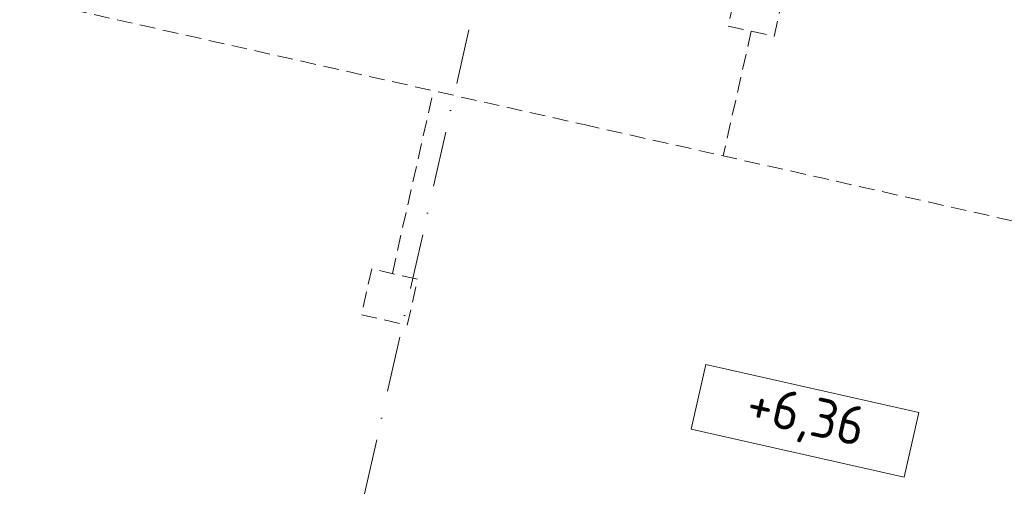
# Model space of a CAD drawing. Header units: millimetres. Extents: x -7218036 to -6881410, y 6117771 to 6219607.
# Tile 19 of 84: x -7176408 to -7170126, y 6137648 to 6140689. Entities that reach past the tile are written whole.
import ezdxf
from ezdxf.enums import TextEntityAlignment as Align

# ---------------------------------------------------------------- set-up
doc = ezdxf.new("R2010")
doc.units = ezdxf.units.MM
doc.header["$MEASUREMENT"] = 0
doc.linetypes.add('Dashed_1', pattern=[150, 100, -50])
doc.linetypes.add('Штрихпунктирная', pattern=[670.277762, 352.777767, -176.388884, 0, -141.111112])
for name, color, linetype, lineweight in [('АР-Отметки высот_новые.АР_Ном._пера__120', 7, 'Continuous', 0), ('АР-Чертеж-Оси_Осевые размеры.АР_Ном._пера__120', 7, 'Continuous', 0), ('ИОС-Шахты и отверстия (перекидка)_Ном._пера__1', 7, 'Continuous', 0), ('ИОС-Шахты и отверстия.АР_Ном._пера__1', 7, 'Continuous', 0)]:
    doc.layers.add(name, color=color, linetype=linetype, lineweight=lineweight)
doc.layers.add('АР-Чертеж-Оси_Осевые размеры.АР', color=7, linetype='Continuous')
doc.styles.add('РЎР“Р•РќР•Р\xa0Р\x98Р\xa0_РЎРўР\x98Р›Р¬_2', font='GOST_Common.ttf')
doc.styles.add('РЎР“Р•РќР•Р\xa0Р\x98Р\xa0_РЎРўР\x98Р›Р¬_3', font='GOTHIC.TTF')

# ---------------------------------------------------------------- blocks, each defined once
blk = doc.blocks.new('Стандартный Маркер Сетки[14]_1', base_point=(-7171413.6, 6150104.3))
at = {"layer": 'АР-Чертеж-Оси_Осевые размеры.АР_Ном._пера__120', "color": 7, "linetype": 'Штрихпунктирная', "lineweight": 0}
blk.add_line((-7171632.8, 6149128.6), (-7176195.3, 6128814.2), dxfattribs=at)
at = {"layer": 'АР-Чертеж-Оси_Осевые размеры.АР_Ном._пера__120', "color": 7, "lineweight": 0, "style": 'РЎР“Р•РќР•Р\xa0Р\x98Р\xa0_РЎРўР\x98Р›Р¬_3'}
blk.add_attdef('AC_MarkerText_1', text='', height=350, rotation=347.34172, dxfattribs=at).set_placement((-7176454, 6127531.7), align=Align.TOP_CENTER)
blk = doc.blocks.new('Стандартный Маркер Сетки[35]_1', base_point=(-7171413.6, 6150104.3))
at = {"layer": 'АР-Чертеж-Оси_Осевые размеры.АР_Ном._пера__120', "color": 7, "linetype": 'Штрихпунктирная', "lineweight": 0}
blk.add_line((-7171632.8, 6149128.6), (-7176195.3, 6128814.2), dxfattribs=at)
at = {"layer": 'АР-Чертеж-Оси_Осевые размеры.АР_Ном._пера__120', "color": 7, "lineweight": 0, "style": 'РЎР“Р•РќР•Р\xa0Р\x98Р\xa0_РЎРўР\x98Р›Р¬_3'}
blk.add_attdef('AC_MarkerText_1', text='', height=350, rotation=347.34172, dxfattribs=at).set_placement((-7176454, 6127531.7), align=Align.TOP_CENTER)

msp = doc.modelspace()

# ---------------------------------------------------------------- linework, layer by layer
at = {"layer": 'АР-Отметки высот_новые.АР_Ном._пера__120', "color": 7, "linetype": 'Continuous', "lineweight": 0, "flags": 128}
msp.add_lwpolyline([(-7172030.8, 6138488.8), (-7170671.6, 6138183.5), (-7170764.4, 6137770.3), (-7172123.6, 6138075.6)], close=True, dxfattribs=at)
at = {"layer": 'ИОС-Шахты и отверстия (перекидка)_Ном._пера__1', "color": 7, "linetype": 'Dashed_1', "lineweight": 0}
for p, q in [((-7179153.2, 6141445), (-7172810.6, 6140020.5)), ((-7171740.8, 6140615.8), (-7171919.5, 6139820.4)), ((-7174030.3, 6139069.6), (-7173768.4, 6140235.6)), ((-7163343.1, 6137894.1), (-7172810.6, 6140020.5))]:
    msp.add_line(p, q, dxfattribs=at)
at = {"layer": 'ИОС-Шахты и отверстия.АР_Ном._пера__1', "color": 7, "linetype": 'Dashed_1', "lineweight": 0}
for points in [[(-7171887.2, 6140648.7), (-7171594.5, 6140582.9), (-7171528.7, 6140875.6), (-7171821.5, 6140941.4)], [(-7174227.8, 6138806.4), (-7173935.1, 6138740.7), (-7173869.3, 6139033.4), (-7174162, 6139099.2)]]:
    msp.add_lwpolyline(points, close=True, dxfattribs=at)

# ---------------------------------------------------------------- block references
at = {"layer": 'АР-Чертеж-Оси_Осевые размеры.АР', "color": 8, "linetype": 'Continuous', "lineweight": 15}
for name in ['Стандартный Маркер Сетки[14]_1', 'Стандартный Маркер Сетки[35]_1']:
    msp.add_blockref(name, (-7171413.6, 6150104.3), dxfattribs=at)

# ---------------------------------------------------------------- texts
at = {"layer": 'АР-Отметки высот_новые.АР_Ном._пера__120', "color": 7, "linetype": 'Continuous', "lineweight": 0, "insert": (-7171394.8, 6138142), "char_height": 250, "attachment_point": 5, "rotation": 347.34172, "style": 'РЎР“Р•РќР•Р\xa0Р\x98Р\xa0_РЎРўР\x98Р›Р¬_2'}
msp.add_mtext('\\A1;{\\pqc;\\fGOST Common|b0|i0|c204|p0;\\W1.000000;+6,36}', dxfattribs=at)

doc.saveas('drawing.dxf')
